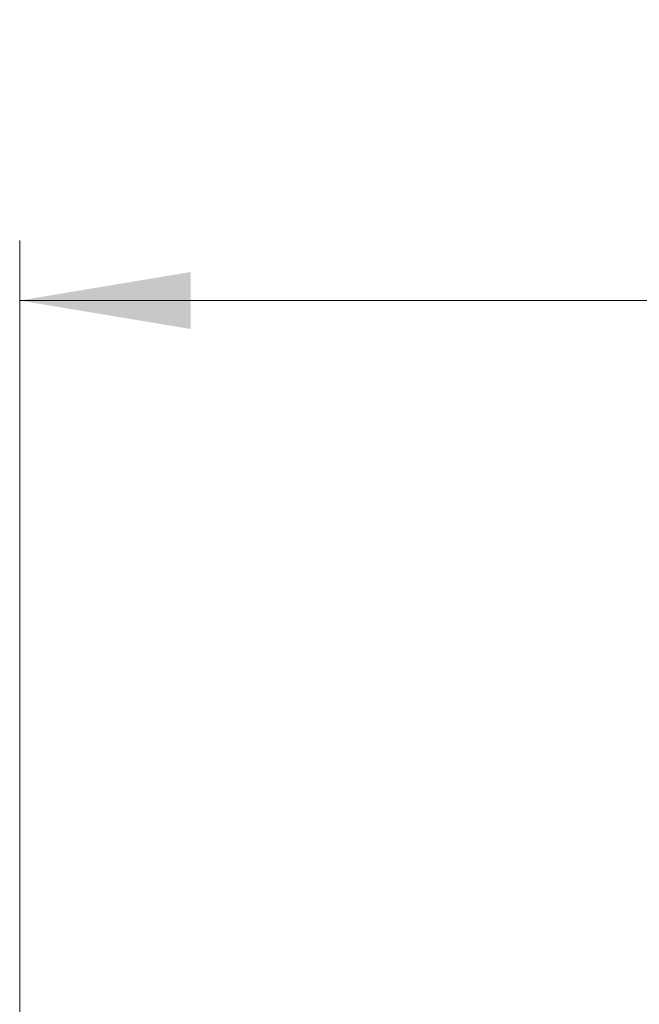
# Paper-space layout 'Sheet2' of a CAD drawing. Header units: millimetres. Extents: x 0 to 1118, y 0 to 864.
# Tile 25 of 199: x 327 to 343, y 192 to 219. Entities that reach past the tile are written whole.
import ezdxf

# ---------------------------------------------------------------- set-up
doc = ezdxf.new("R2010")
doc.units = ezdxf.units.MM
doc.styles.add('SLDTEXTSTYLE0', font='arial.ttf', dxfattribs={"width": 0.948})
doc.dimstyles.new('SLDDIMSTYLE1', dxfattribs={"dimtxt": 5.650301, "dimasz": 4.572, "dimexe": 0, "dimexo": 0.0625, "dimgap": 1.412575, "dimtad": 0, "dimtih": 1, "dimtoh": 1, "dimdec": 1, "dimlfac": 3, "dimrnd": 1e-09, "dimzin": 12, "dimdsep": 46, "dimtxsty": 'SLDTEXTSTYLE0', "dimsah": 1, "dimcen": 0.09, "dimadec": 0, "dimazin": 3, "dimtfac": 1, "dimtofl": 0, "dimtmove": 0, "dimatfit": 3, "dimfxl": 1, "dimfrac": 2, "dimtolj": 1, "dimtzin": 12, "dimarcsym": 0})

# ---------------------------------------------------------------- blocks, each defined once
blk = doc.blocks.new('_D_7')
at = {"color": 7, "linetype": 'Continuous', "lineweight": 0}
for p, q in [((326.925, 186.415), (326.925, 212.608)), ((508.478, 186.415), (508.478, 212.608)), ((326.925, 211.008), (405.413, 211.008)), ((508.478, 211.008), (429.99, 211.008))]:
    blk.add_line(p, q, dxfattribs=at)
for points in [[(326.925, 211.008), (331.497, 210.246), (331.497, 211.77)], [(508.478, 211.008), (503.906, 211.77), (503.906, 210.246)]]:
    blk.add_solid(points, dxfattribs=at)
at = {"color": 7, "linetype": 'Continuous', "lineweight": 0, "char_height": 5.8208, "attachment_point": 1, "style": 'SLDTEXTSTYLE0'}
for s, insert in [('544.7', (408, 218.511)), ('(21.44)', (405.413, 209.834))]:
    blk.add_mtext(s, dxfattribs=dict(at, insert=insert))

psp = doc.layouts.new('Sheet2')

# ---------------------------------------------------------------- dimensions: what is measured, and where the dimension line sits
at = {"color": 7, "linetype": 'Continuous', "lineweight": 0}
dim = psp.add_linear_dim(base=(508.4778, 211.0077), p1=(326.9253, 184.8147), p2=(508.4778, 184.8147), text='<>\\P(21.44)', dimstyle='SLDDIMSTYLE1', dxfattribs=at)
dim.commit()
dim.dimension.update_dxf_attribs({"geometry": '_D_7', "text_midpoint": (417.7015, 211.0077), "dimtype": 160})

doc.saveas('drawing.dxf')
